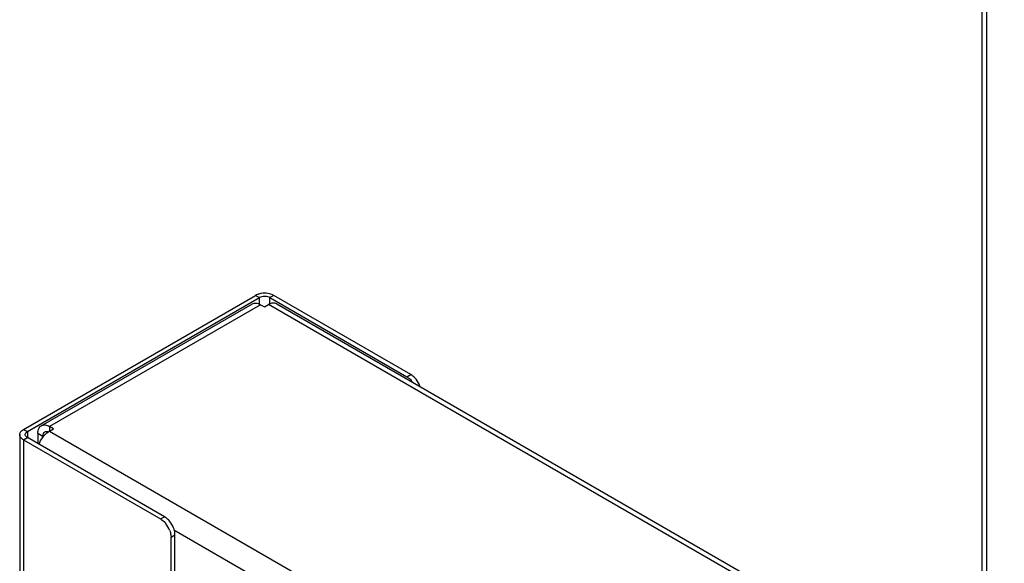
# Model space of a CAD drawing. Header units: inches. Extents: x 5 to 265, y 5 to 171.
# Tile 132 of 212: x 180.42 to 188.77, y 132.4 to 137. Entities that reach past the tile are written whole.
import ezdxf

# ---------------------------------------------------------------- set-up
doc = ezdxf.new("R2010")
doc.units = ezdxf.units.IN
doc.header["$LTSCALE"] = 14.96
doc.header["$MEASUREMENT"] = 0
doc.layers.get('0').update_dxf_attribs({"linetype": 'CONTINUOUS'})

msp = doc.modelspace()

# ---------------------------------------------------------------- linework, layer by layer
at = {"color": 7, "linetype": 'Continuous'}
for p, q in [((188.5768, 138.1573), (188.5768, 131.1446)), ((188.6146, 138.1381), (188.6146, 131.1228)), ((180.4524, 133.531), (182.4196, 134.6667)), ((180.4856, 133.5118), (182.4528, 134.6476)), ((182.4196, 134.6667), (182.4528, 134.6476)), ((182.4528, 134.588), (182.4528, 134.6476)), ((182.5737, 134.6667), (182.5405, 134.6476)), ((182.5405, 134.5888), (182.5405, 134.6476)), ((182.5405, 134.6476), (183.703, 133.9764)), ((183.7362, 133.9956), (182.5737, 134.6667)), ((180.6037, 133.562), (182.3927, 134.5949)), ((182.4627, 134.588), (180.6737, 133.5551)), ((182.4627, 134.588), (182.4952, 134.5692)), ((182.4952, 134.5692), (182.5292, 134.5888)), ((197.7377, 125.8083), (182.5292, 134.5888)), ((182.5992, 134.5957), (197.8077, 125.8153)), ((183.703, 133.9764), (183.7362, 133.9956)), ((180.6723, 133.5167), (180.7063, 133.5363)), ((180.6737, 133.5551), (180.6737, 133.5167)), ((180.7063, 133.5363), (180.6737, 133.5551)), ((180.4205, 133.4865), (180.4205, 67.3498)), ((180.4524, 133.531), (180.4856, 133.5118)), ((180.4524, 133.442), (180.4856, 133.4612)), ((180.4856, 133.5118), (180.4856, 133.4612)), ((181.6481, 132.7901), (180.4856, 133.4612)), ((180.5747, 133.4979), (180.5747, 133.4098)), ((180.5747, 133.4979), (180.6172, 133.4734)), ((180.6309, 133.4814), (180.6172, 133.4734)), ((180.6172, 133.4734), (180.6172, 133.4629)), ((180.6723, 133.5167), (195.8808, 124.7363)), ((180.4524, 133.442), (180.4524, 67.3053)), ((180.4524, 133.442), (181.6149, 132.7709)), ((181.6149, 132.7709), (181.6481, 132.7901)), ((181.7033, 132.6178), (181.7365, 132.637)), ((181.7033, 131.393), (181.7033, 132.6178)), ((181.728, 132.6786), (194.6127, 125.2398)), ((181.7365, 131.4122), (181.7365, 132.637))]:
    msp.add_line(p, q, dxfattribs=at)
for centre, radius, start, end in [((183.6159, 133.8241), 0.2111, 21.18647, 38.81381), ((180.7422, 133.396), 0.1394, 120.05667, 124.37511), ((181.4946, 132.5993), 0.2111, 21.18647, 38.81381), ((181.5278, 132.6185), 0.2111, 21.18647, 38.81381)]:
    msp.add_arc(centre, radius, start, end, dxfattribs=at)
for points, knots in [([(182.4419, 134.6766), (182.4399, 134.6759), (182.4322, 134.6732), (182.4248, 134.6698), (182.4196, 134.6667)], [0, 0, 0, 0, 0.261454, 1, 1, 1, 1]), ([(182.5127, 134.6568), (182.5074, 134.6576), (182.4871, 134.6591), (182.4658, 134.6551), (182.4528, 134.6476)], [0, 0, 0, 0, 0.263088, 1, 1, 1, 1]), ([(182.5737, 134.6667), (182.5588, 134.6753), (182.5235, 134.6859), (182.487, 134.6859), (182.4684, 134.683)], [0, 0, 0, 0, 0.477226, 1, 1, 1, 1]), ([(182.5405, 134.6476), (182.5385, 134.6487), (182.5297, 134.6531), (182.5201, 134.6557), (182.5127, 134.6568)], [0, 0, 0, 0, 0.231066, 1, 1, 1, 1]), ([(182.3927, 134.5949), (182.3973, 134.5976), (182.4079, 134.6014), (182.4256, 134.6019), (182.4443, 134.5973), (182.4566, 134.5915), (182.4627, 134.588)], [0, 0, 0, 0, 0.217669, 0.450956, 0.710845, 1, 1, 1, 1]), ([(182.5992, 134.5957), (182.5946, 134.5984), (182.5839, 134.6022), (182.5663, 134.6027), (182.5475, 134.5981), (182.5353, 134.5923), (182.5292, 134.5888)], [0, 0, 0, 0, 0.217668, 0.450956, 0.710845, 1, 1, 1, 1]), ([(183.703, 133.9764), (183.7069, 133.9741), (183.7234, 133.9632), (183.7376, 133.949), (183.7472, 133.9372)], [0, 0, 0, 0, 0.231066, 1, 1, 1, 1]), ([(183.7804, 133.9564), (183.7771, 133.9605), (183.7641, 133.9754), (183.7487, 133.9884), (183.7362, 133.9956)], [0, 0, 0, 0, 0.266923, 1, 1, 1, 1]), ([(180.5747, 133.4979), (180.5747, 133.505), (180.5758, 133.5185), (180.5813, 133.5371), (180.5905, 133.5521), (180.5991, 133.5594), (180.6037, 133.562)], [0, 0, 0, 0, 0.289156, 0.549045, 0.782332, 1, 1, 1, 1]), ([(180.6037, 133.562), (180.6083, 133.5647), (180.619, 133.5685), (180.6366, 133.569), (180.6554, 133.5644), (180.6676, 133.5586), (180.6737, 133.5551)], [0, 0, 0, 0, 0.217669, 0.450956, 0.710845, 1, 1, 1, 1]), ([(180.4524, 133.442), (180.4492, 133.4439), (180.438, 133.4512), (180.4283, 133.4615), (180.4242, 133.4702)], [0, 0, 0, 0, 0.277738, 1, 1, 1, 1]), ([(180.4311, 133.5136), (180.4325, 133.5152), (180.4387, 133.522), (180.4463, 133.5275), (180.4524, 133.531)], [0, 0, 0, 0, 0.23403, 1, 1, 1, 1]), ([(180.4856, 133.4612), (180.4838, 133.4623), (180.4774, 133.4664), (180.4719, 133.4723), (180.4696, 133.4772)], [0, 0, 0, 0, 0.277738, 1, 1, 1, 1]), ([(180.5842, 133.4037), (180.5919, 133.4256), (180.6135, 133.4658), (180.6454, 133.4988), (180.6634, 133.5111)], [0, 0, 0, 0, 0.51575, 1, 1, 1, 1]), ([(180.6172, 133.4734), (180.6172, 133.4811), (180.619, 133.4953), (180.6283, 133.507), (180.6337, 133.5101)], [0, 0, 0, 0, 0.550758, 1, 1, 1, 1]), ([(180.6337, 133.5101), (180.6378, 133.5124), (180.6481, 133.515), (180.6583, 133.5128), (180.6633, 133.511)], [0, 0, 0, 0, 0.464818, 1, 1, 1, 1]), ([(181.6923, 132.7509), (181.689, 132.755), (181.676, 132.7698), (181.6607, 132.7828), (181.6481, 132.7901)], [0, 0, 0, 0, 0.266923, 1, 1, 1, 1]), ([(181.6149, 132.7709), (181.6188, 132.7686), (181.6353, 132.7577), (181.6496, 132.7435), (181.6591, 132.7317)], [0, 0, 0, 0, 0.231066, 1, 1, 1, 1]), ([(181.6914, 132.6756), (181.693, 132.6717), (181.6983, 132.6565), (181.7017, 132.6406), (181.7028, 132.6288)], [0, 0, 0, 0, 0.261875, 1, 1, 1, 1]), ([(181.7365, 132.637), (181.7365, 132.6415), (181.7353, 132.6613), (181.7301, 132.6807), (181.7247, 132.6948)], [0, 0, 0, 0, 0.231066, 1, 1, 1, 1])]:
    msp.add_open_spline(points, degree=3, knots=knots, dxfattribs=at)
for points in [[(182.4684, 134.683), (182.4594, 134.6816), (182.4505, 134.6795), (182.4419, 134.6766)], [(180.4205, 133.4865), (180.4205, 133.4921), (180.4218, 133.4978), (180.4242, 133.5028)], [(180.4242, 133.4702), (180.4218, 133.4753), (180.4205, 133.4809), (180.4205, 133.4865)], [(180.4242, 133.5028), (180.426, 133.5067), (180.4284, 133.5103), (180.4311, 133.5136)], [(180.4675, 133.4865), (180.4675, 133.4897), (180.4682, 133.4929), (180.4696, 133.4958)], [(180.4696, 133.4772), (180.4682, 133.4801), (180.4675, 133.4833), (180.4675, 133.4865)], [(180.4696, 133.4958), (180.4713, 133.4994), (180.4739, 133.5027), (180.4769, 133.5054)], [(180.4769, 133.5054), (180.4795, 133.5079), (180.4825, 133.51), (180.4856, 133.5118)], [(181.7028, 132.6288), (181.7031, 132.6251), (181.7033, 132.6214), (181.7033, 132.6178)]]:
    msp.add_open_spline(points, degree=3, dxfattribs=at)

doc.saveas('drawing.dxf')
